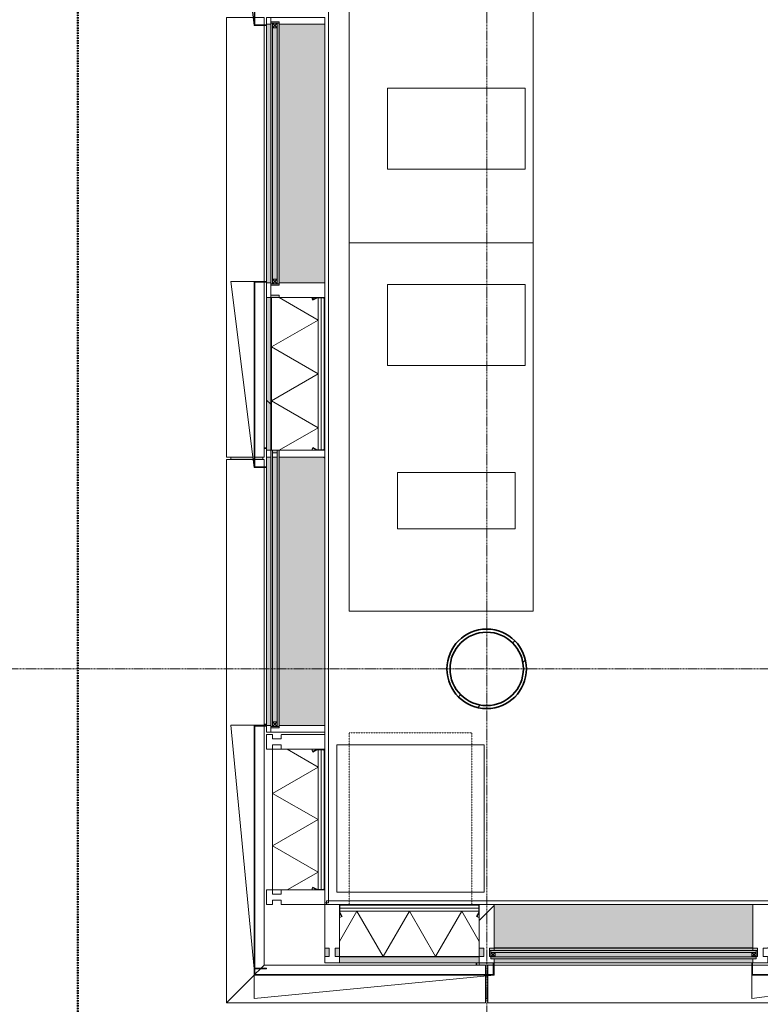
# Model space of a CAD drawing. Header units: millimetres. Extents: x -281 to 121694, y -16481 to 65128.
# Tile 2 of 256: x 8097 to 11115, y 8634 to 12644. Entities that reach past the tile are written whole.
import ezdxf

# ---------------------------------------------------------------- set-up
doc = ezdxf.new("R2010")
doc.units = ezdxf.units.MM
doc.linetypes.add('Grid Line', pattern=[12, 6, -2, 2, -2])
doc.linetypes.add('NLRS_Dash-0_6mm_Space-0_6mm_cpz', pattern=[1.2, 0.6, -0.6])
for name, color, linetype, lineweight in [('A--L$01A__Algemeen', 7, 'Continuous', 5), ('A--L$07A__Stramien', 1, 'Continuous', 5), ('A--L21__Buitenwanden', 3, 'Continuous', 5), ('A--L28__Hoofddraagconstructies', 3, 'Continuous', 5), ('A--L3__Afbouw', 2, 'Continuous', 5), ('A--L82__LosseGebruikersInvent', 1, 'Continuous', 5), ('A--L8__LosseInventaris', 1, 'Continuous', 5), ('A--LD21__DetailPenFijnHidden', 1, 'Continuous', 5)]:
    doc.layers.add(name, color=color, linetype=linetype, lineweight=lineweight)
pattern_1 = [(315, (-11757.5, 9103), (42.4264, 42.4264), []), (45, (-11757.5, 9103), (-42.4264, 42.4264), [])]

# ---------------------------------------------------------------- blocks, each defined once
blk = doc.blocks.new('28_SCO_TLB_column steel circular hollow section - Ø323_9x12_5-2561272-L_80_ 15')
at = {"layer": 'A--L28__Hoofddraagconstructies', "lineweight": 13}
h = blk.add_hatch(dxfattribs=at)
h.set_pattern_fill('FP_92', color=256, style=0, pattern_type=2)
h.set_pattern_definition([(45, (-10000, -10000), (-251.447, 251.447), []), (45, (-10000, -9619), (-251.447, 251.447), [])])
h.paths.add_polyline_path([(0, -161.9), (41.9, -156.4), (81, -140.3), (114.5, -114.5), (140.3, -81), (156.4, -41.9), (162, 0), (156.4, 41.9), (140.3, 81), (114.5, 114.5), (81, 140.3), (41.9, 156.4), (0, 162), (-41.9, 156.4), (-81, 140.3), (-114.5, 114.5), (-140.3, 81), (-156.4, 41.9), (-161.9, 0), (-156.4, -41.9), (-138.3, -83.5), (-114.5, -114.5), (-81, -140.3), (-41.9, -156.4)])
h.paths.add_polyline_path([(21.3, -147.9), (-21.3, -147.9), (-62.1, -135.9), (-97.9, -112.9), (-125.7, -80.8), (-143.4, -42.1), (-149.4, 0), (-143.4, 42.1), (-125.7, 80.8), (-97.9, 112.9), (-62.1, 135.9), (-21.3, 147.9), (21.3, 147.9), (62.1, 135.9), (98.8, 111.9), (125.7, 80.8), (143.4, 42.1), (149.5, 0), (143.4, -42.1), (123.4, -83.5), (97.9, -112.9), (62.1, -135.9)])
at = {"layer": 'A--L28__Hoofddraagconstructies', "color": 250, "lineweight": 35}
for radius, start, end in [(162, 360, 180), (149.4, 0, 180), (162, 180, 360), (149.4, 180, 0)]:
    blk.add_arc((0, 0), radius, start, end, dxfattribs=at)
blk = doc.blocks.new('TBR-B-BWK-C-NIE-ARC-R25_rvt-1-L_80_ 15')
at = {"layer": 'A--L28__Hoofddraagconstructies', "color": 90, "lineweight": 13}
blk.add_blockref('28_SCO_TLB_column steel circular hollow section - Ø323_9x12_5-2561272-L_80_ 15', (10000, 10000), dxfattribs=at)
blk = doc.blocks.new('NLRS_21_CWP_glass panel _T_D__gen_cpz - NLRS_21_10_CWP_vliesgevel isolatie 30min_gen_cpz-73486981-L_80_ 15')
at = {"layer": 'A--L$01A__Algemeen'}
h = blk.add_hatch(dxfattribs=at)
h.set_pattern_fill('FP_218', color=256, style=0, pattern_type=2)
h.set_pattern_definition([(45, (-9685, -9040), (-449.013, 449.013), []), (45, (-9526.25, -9040), (0, 898.026), []), (45, (-9843.75, -9040), (0, 898.026), [])])
h.paths.add_polyline_path([(-275.6, -48.8), (-273.8, -47.8), (-282.6, -32.7), (-284.3, -33.7), (-282.6, -36.7)])
h.paths.add_polyline_path([(275.6, -48.8), (284.3, -33.7), (282.6, -32.7), (273.8, -47.8)])
h.paths.add_polyline_path([(283, -31.2), (285, -31.2), (285, -5), (283, -5)])
h.paths.add_polyline_path([(-285, -31.2), (-283, -31.2), (-283, -5), (-285, -5)])
h.paths.add_polyline_path([(40.4, -2), (280, -2), (280, 0), (-280, 0), (-280, -2)])
for p, q in [((285, 0), (-285, 0)), ((280, 0), (-280, 0)), ((285, -212), (285, 0)), ((-285, 0), (-285, -212)), ((-285, -5), (-285, -31.2)), ((-285, -27), (285, -27)), ((-285, -212), (-285, -27)), ((-213.6, -27), (-285, -150.6)), ((285, -27), (-285, -27)), ((-285, -27), (-285, -212)), ((-285, -32.5), (-285, -51.3)), ((-275.6, -48.8), (-285, -32.5)), ((-284.3, -33.7), (-275.6, -48.8)), ((-283, -31.2), (-283, -5)), ((-283, -5), (-283, -14.5)), ((283, -14.5), (-283, -14.5)), ((-283, -14.5), (-283, -27)), ((-283, -14.5), (283, -14.5)), ((-283, -27), (283, -27)), ((-273.8, -47.8), (-282.6, -32.7)), ((-280, -2), (280, -2)), ((280, -2), (-280, -2)), ((-213.6, -27), (-106.8, -212)), ((0, -27), (-106.8, -212)), ((0, -27), (106.8, -212)), ((213.6, -27), (106.8, -212)), ((213.6, -27), (285, -150.6)), ((282.6, -32.7), (273.8, -47.8)), ((285, -32.5), (275.6, -48.8)), ((275.6, -48.8), (284.3, -33.7)), ((283, -5), (283, -31.2)), ((283, -14.5), (283, -5)), ((283, -27), (283, -14.5)), ((285, -31.2), (285, -5)), ((285, -27), (285, -212)), ((285, -212), (285, -27)), ((285, -51.3), (285, -32.5)), ((-275.6, -48.8), (-273.8, -47.8)), ((273.8, -47.8), (275.6, -48.8)), ((285, -212), (-285, -212)), ((-285, -212), (285, -212)), ((-285, -212), (285, -212))]:
    blk.add_line(p, q, dxfattribs=at)
for centre, radius, start, end in [((280, -5), 5, 0, 90), ((-280, -5), 5, 90, 180), ((-280, -31.2), 5, 180, 210), ((-280, -5), 3, 90, 180), ((-280, -5), 3, 90, 180), ((-280, -31.2), 3, 180, 210), ((280, -5), 3, 0, 90), ((280, -5), 3, 0, 90), ((280, -31.2), 3, 330, 360), ((280, -31.2), 5, 330, 360), ((-285, -32.5), 18.8, 270, 300), ((285, -32.5), 18.8, 240, 270)]:
    blk.add_arc(centre, radius, start, end, dxfattribs=at)
blk = doc.blocks.new('Rectangular Mullion - 1332_210 x 60_30min zwart-47491178-L_80_ 15')
at = {"layer": 'A--L3__Afbouw'}
for points in [[(9970, 8803), (9970, 8827.2), (9400, 8827.2), (9400, 8803), (9725.4, 8803)], [(9970, 8827.2), (9970, 8828), (9725.4, 8827.2)]]:
    blk.add_hatch(color=256, dxfattribs=at).paths.add_polyline_path(points)
for p, q in [((9400, 8827.2), (9400, 8828)), ((9400, 8827.2), (9970, 8827.2)), ((9970, 8828), (9970, 8827.2)), ((9400, 8803), (9970, 8803))]:
    blk.add_line(p, q, dxfattribs=at)
blk = doc.blocks.new('Rectangular Mullion - 1332_210 x 60_30min zwart-V219-L_80_ 15')
at = {"layer": 'A--L3__Afbouw'}
for p, q in [((-30, 221), (-30, 237)), ((-30, 237), (30, 237)), ((-29.2, 212.8), (-30, 212.8)), ((-29.2, 212), (-29.2, 212.8)), ((-12, 212), (-29.2, 212)), ((-12, 177), (-12, 212)), ((29.2, 212), (12, 212)), ((12, 212), (12, 177)), ((30, 212.8), (29.2, 212.8)), ((29.2, 212.8), (29.2, 212)), ((30, 237), (30, 212.8)), ((-30, 0), (-30, 176.2)), ((-30, 176.2), (-29.2, 176.2)), ((-29.2, 176.2), (-29.2, 177)), ((-29.2, 177), (-12, 177)), ((12, 177), (29.2, 177)), ((29.2, 177), (29.2, 176.2)), ((29.2, 176.2), (30, 176.2)), ((30, 0), (-30, 0))]:
    blk.add_line(p, q, dxfattribs=at)
blk = doc.blocks.new('Rectangular Mullion - 1332_210 x 60_30min zwart-V221-L_80_ 15')
at = {"layer": 'A--L3__Afbouw'}
for points in [[(10845.5, 8863.8), (11085, 8863.8), (11085, 9040), (10030, 9040), (10030, 8863.8), (10472.1, 8863.8)], [(10472.1, 8853), (11085, 8853), (11085, 8863), (10030, 8863), (10030, 8853), (10098.8, 8853)], [(11083.1, 8803), (11085, 8803), (11085, 8819), (10030, 8819), (10030, 8803), (11080.1, 8803)]]:
    blk.add_hatch(color=256, dxfattribs=at).paths.add_polyline_path(points)
for p, q in [((11085, 9040), (10030, 9040)), ((10030, 8863), (10030, 8863.8)), ((10030, 8863.8), (11085, 8863.8)), ((10030, 8853), (10030, 8863)), ((10030, 8863), (11085, 8863)), ((11085, 8863.8), (11085, 8863)), ((11085, 8863), (11085, 8853)), ((10030, 8803), (11080.1, 8803)), ((11083.1, 8803), (11085, 8803))]:
    blk.add_line(p, q, dxfattribs=at)
blk = doc.blocks.new('Rectangular Mullion - 1332_435 x 60_30min-V222-L_80_ 15')
at = {"layer": 'A--LD21__DetailPenFijnHidden'}
h = blk.add_hatch(color=256, dxfattribs=at)
h.paths.add_polyline_path([(-5.1, 382), (4.9, 381), (4.9, 289.4), (-5.1, 290.4), (-5.1, 381)])
h.paths.add_polyline_path([(-5.1, 284), (4.9, 284), (4.9, 247), (27, 247), (27, 237), (-30, 237), (-29.2, 247), (-5.1, 247)])
for p, q in [((-5.1, 382), (4.9, 382)), ((-30, 237), (-30, 247))]:
    blk.add_line(p, q, dxfattribs=at)
blk = doc.blocks.new('Rectangular Mullion - 1332_210 x 60_30min zwart-56819415-L_80_ 15')
at = {"layer": 'A--LD21__DetailPenFijnHidden'}
h = blk.add_hatch(color=256, dxfattribs=at)
h.paths.add_polyline_path([(10012, 8853), (10030, 8853), (10029.2, 8863), (10012, 8863), (10012, 8855.8)])
h.paths.add_polyline_path([(11085, 8853), (11103, 8853), (11103, 8863), (11085, 8863), (11085, 8855.8)])
blk = doc.blocks.new('Rectangular Mullion - 1332_210 x 60_30min zwart-56819418-L_80_ 15')
at = {"layer": 'A--LD21__DetailPenFijnHidden'}
h = blk.add_hatch(color=256, dxfattribs=at)
h.paths.add_polyline_path([(9988, 8828), (9988, 8863), (9970, 8863), (9970.8, 8828)])
h.paths.add_polyline_path([(9382, 8828), (9400, 8828), (9399.2, 8863), (9382, 8863), (9382, 8855.8)])
h.paths.add_polyline_path([(9352.1, 8828), (9358, 8828), (9358, 8863), (9340, 8863), (9340.8, 8828)])
for p, q in [((9340, 8863), (9340, 8863.8)), ((9340, 8828), (9340, 8863)), ((9340, 8827.2), (9340, 8828))]:
    blk.add_line(p, q, dxfattribs=at)
blk = doc.blocks.new('Rectangular Mullion - 1332_210 x 60_30min zwart-V242-L_80_ 15')
at = {"layer": 'A--L3__Afbouw'}
h = blk.add_hatch(dxfattribs=at)
h.set_pattern_fill('FP_245', color=256, style=0, pattern_type=2)
h.set_pattern_definition([(315, (-10000, 9040), (449.013, 449.013), []), (315, (-9841.25, 9040), (898.026, 0), []), (315, (-10158.75, 9040), (898.026, 0), [])])
h.paths.add_polyline_path([(17, 237), (30, 237), (29.5, 221), (17, 221), (17, 213), (12, 212), (12, 177), (30, 176.2), (30, 0), (-30, 0), (-29.2, 177), (-12, 177), (-12, 212), (-30, 212.8), (-30, 237)])
for p, q in [((-30, 212.8), (-30, 237)), ((-30, 237), (30, 237)), ((-29.2, 212.8), (-30, 212.8)), ((-29.2, 212), (-29.2, 212.8)), ((-12, 212), (-29.2, 212)), ((-12, 177), (-12, 212)), ((29.2, 212), (12, 212)), ((12, 212), (12, 177)), ((30, 212.8), (29.2, 212.8)), ((29.2, 212.8), (29.2, 212)), ((30, 237), (30, 221)), ((-30, 176.2), (-29.2, 176.2)), ((-29.2, 176.2), (-29.2, 177)), ((-29.2, 177), (-12, 177)), ((12, 177), (29.2, 177)), ((29.2, 177), (29.2, 176.2)), ((29.2, 176.2), (30, 176.2)), ((30, 176.2), (30, 0)), ((30, 0), (-30, 0))]:
    blk.add_line(p, q, dxfattribs=at)
blk = doc.blocks.new('Rectangular Mullion - 1332_210 x 60_30min zwart-47491210-L_80_ 15')
at = {"layer": 'A--L3__Afbouw'}
for p, q in [((0, 237), (-60, 237)), ((-60, 237), (-60, 212.8)), ((-60, 212.8), (-59.2, 212.8)), ((-59.2, 212.8), (-59.2, 212)), ((-59.2, 212), (-42, 212)), ((-42, 212), (-42, 177)), ((-18, 177), (-18, 212)), ((-18, 212), (-0.8, 212)), ((-0.8, 212), (-0.8, 212.8)), ((-0.8, 212.8), (0, 212.8)), ((0, 212.8), (0, 237)), ((-59.2, 176.2), (-60, 176.2)), ((-42, 177), (-59.2, 177)), ((-59.2, 177), (-59.2, 176.2)), ((-0.8, 177), (-18, 177)), ((-0.8, 176.2), (-0.8, 177)), ((0, 176.2), (-0.8, 176.2)), ((0, 0), (0, 176.2)), ((-60, 0), (0, 0))]:
    blk.add_line(p, q, dxfattribs=at)
blk = doc.blocks.new('NLRS_41_GM_LB_zetwerk gevel_gen_cpz - NLRS_41_12_05_GM_zetwerk gevel_gen_cpz-61903745-L_80_ 15')
at = {"layer": 'A--L$01A__Algemeen'}
for p, q in [((336.25, 145), (-421.25, 50)), ((336.25, 50), (336.25, 145)), ((-421.25, 50), (336.25, 50)), ((336.25, 50), (-421.25, 50)), ((-421.25, 50), (-421.25, 0)), ((-418.25, 0), (-418.25, 47)), ((-418.25, 47), (333.25, 47)), ((333.25, 47), (333.25, 0)), ((336.25, 0), (336.25, 50)), ((-421.25, 0), (-418.25, 0)), ((333.25, 0), (336.25, 0))]:
    blk.add_line(p, q, dxfattribs=at)
blk = doc.blocks.new('NLRS_41_GM_LB_vin gevel_gen_cpz - 41_12_XX_vin gevel-61427664-L_80_ 15')
at = {"layer": 'A--LD21__DetailPenFijnHidden'}
h = blk.add_hatch(color=256, dxfattribs=at)
h.paths.add_polyline_path([(-5, 142.6), (-5, 54.1), (5, 55.3), (5, 145), (-5, 144.1)])
h.paths.add_polyline_path([(-5, 15), (5, 15), (5, 47), (-5, 47)])
for p, q in [((5, 145), (-5, 145)), ((-5, 15), (5, 15))]:
    blk.add_line(p, q, dxfattribs=at)
blk = doc.blocks.new('NLRS_41_GM_LB_zetwerk gevel_gen_cpz - NLRS_41_12_05_GM_zetwerk gevel_gen_cpz-61903992-L_80_ 15')
at = {"layer": 'A--LD21__DetailPenFijnHidden'}
blk.add_hatch(color=256, dxfattribs=at).paths.add_polyline_path([(-305, 10.1), (-305, 0), (-302, 0), (-302, 10.1), (-304.4, 10.1)])
for p, q in [((-305, 10.1), (-305, 0)), ((-302, 0), (-302, 10.1))]:
    blk.add_line(p, q, dxfattribs=at)
blk = doc.blocks.new('NLRS_21_GM_LB_element gevel_gen_cpz - NLRS_21_13_08_elementgevel element_gen_cpz-V274-L_80_ 15')
at = {"layer": 'A--L$01A__Algemeen'}
h = blk.add_hatch(color=256, dxfattribs=at)
h.paths.add_polyline_path([(-867.5, -17), (-245, -17), (-245, 0), (-867.5, 0)])
h.paths.add_polyline_path([(-185, 0), (-185, -17), (867.5, -17), (867.5, 0), (-183, 0)])
for points in [[(-680, -20), (-245, -20), (-245, -52), (-235, -52), (-235, -17), (-680, -17)], [(-185, -237), (867.5, -237), (867.5, -52), (-185, -52)]]:
    blk.add_hatch(color=256, dxfattribs=at).paths.add_polyline_path(points)
h = blk.add_hatch(dxfattribs=at)
h.set_pattern_fill('FP_290', color=256, style=0, pattern_type=2)
h.set_pattern_definition(pattern_1)
h.paths.add_polyline_path([(-867.5, -185.7), (-866.8, -203.3), (-858.1, -188.2), (-865.1, -186)])
h = blk.add_hatch(dxfattribs=at)
h.set_pattern_fill('FP_291', color=256, style=0, pattern_type=2)
h.set_pattern_definition([(315, (-11757.5, 9103), (449.013, 449.013), []), (315, (-11757.5, 8944.25), (898.026, 0), []), (315, (-11757.5, 9261.75), (898.026, 0), [])])
h.paths.add_polyline_path([(-867.5, -232), (-865.5, -232), (-865.5, -205.8), (-867.5, -205.8)])
h.paths.add_polyline_path([(-866.8, -203.3), (-865.1, -204.3), (-856.3, -189.2), (-858.1, -188.2)])
h.paths.add_polyline_path([(-862.5, -237), (-250, -237), (-250, -235), (-862.5, -235)])
h.paths.add_polyline_path([(-256.2, -189.2), (-247.4, -204.3), (-245.7, -203.3), (-254.4, -188.2)])
h.paths.add_polyline_path([(-247, -232), (-245, -232), (-245, -205.8), (-247, -205.8)])
h = blk.add_hatch(dxfattribs=at)
h.set_pattern_fill('FP_290', color=256, style=0, pattern_type=2)
h.set_pattern_definition(pattern_1)
h.paths.add_polyline_path([(-254.4, -188.2), (-245, -204.3), (-245, -185.7), (-249.9, -186.3)])
for p, q in [((-867.5, 0), (-895, 0)), ((-895, 0), (-895, -17)), ((-867.5, -17), (-867.5, 0)), ((-867.5, 0), (-245, 0)), ((-185, 0), (-245, 0)), ((-245, 0), (-245, -17)), ((-185, -17), (-185, 0)), ((-185, 0), (-183, 0)), ((-180, 0), (862.5, 0)), ((865.5, 0), (867.5, 0)), ((895, 0), (867.5, 0)), ((867.5, 0), (867.5, -17)), ((895, -17), (895, 0)), ((-895, -25), (-895, -44)), ((-877.5, -44), (-877.5, -25)), ((-245, -20), (-867.5, -20)), ((-867.5, -20), (-867.5, -185.7)), ((-245, -20), (-867.5, -20)), ((-867.5, -20), (-867.5, -185.7)), ((-775.6, -210), (-665.9, -20)), ((-245, -17), (-680, -17)), ((-556.2, -210), (-665.9, -20)), ((-556.2, -210), (-446.6, -20)), ((-336.9, -210), (-446.6, -20)), ((-245, -17), (-190, -17)), ((-245, -185.7), (-245, -20)), ((-245, -185.7), (-245, -20)), ((-195, -17), (-235, -17)), ((-235, -17), (-235, -52)), ((-195, -52), (-195, -17)), ((872.5, -17), (895, -17)), ((895, -17), (877.5, -17)), ((877.5, -17), (877.5, -52)), ((895, -237), (895, -17)), ((-895, -52), (-895, -237)), ((-775.6, -210), (-867.5, -50.9)), ((-336.9, -210), (-245, -50.9)), ((-235, -52), (-245, -52)), ((-190, -52), (-195, -52)), ((-185, -237), (-185, -52)), ((867.5, -52), (867.5, -237)), ((877.5, -52), (872.5, -52)), ((-867.5, -185.7), (-867.5, -204.5)), ((-858.1, -188.2), (-866.8, -203.3)), ((-865.1, -204.3), (-856.3, -189.2)), ((-856.3, -189.2), (-858.1, -188.2)), ((-254.4, -188.2), (-256.2, -189.2)), ((-256.2, -189.2), (-247.4, -204.3)), ((-245.7, -203.3), (-254.4, -188.2)), ((-245, -204.5), (-245, -185.7)), ((-895, -237), (-867.5, -237)), ((-867.5, -204.5), (-867.5, -205.8)), ((-867.5, -204.5), (-867.5, -205.8)), ((-867.5, -205.8), (-867.5, -232)), ((-867.5, -232), (-867.5, -237)), ((-867.5, -237), (-862.5, -237)), ((-865.5, -232), (-865.5, -205.8)), ((-865.5, -210), (-247, -210)), ((-865.5, -210), (-247, -210)), ((-865.5, -222.5), (-247, -222.5)), ((-250, -235), (-862.5, -235)), ((-862.5, -237), (-250, -237)), ((-250, -237), (-245, -237)), ((-247, -205.8), (-247, -232)), ((-245, -205.8), (-245, -204.5)), ((-245, -205.8), (-245, -204.5)), ((-245, -232), (-245, -205.8)), ((-245, -237), (-245, -232)), ((-245, -237), (-185, -237)), ((867.5, -237), (-185, -237)), ((867.5, -237), (895, -237))]:
    blk.add_line(p, q, dxfattribs=at)
for centre, radius, start, end in [((-867.5, -204.5), 18.8, 60, 90), ((-245, -204.5), 18.8, 90, 120), ((-862.5, -205.8), 5, 150, 180), ((-862.5, -232), 5, 180, 270), ((-862.5, -205.8), 3, 150, 180), ((-862.5, -232), 3, 180, 270), ((-862.5, -232), 3, 180, 270), ((-250, -232), 3, 270, 360), ((-250, -232), 3, 270, 0), ((-250, -232), 5, 270, 0), ((-250, -205.8), 3, 0, 30), ((-250, -205.8), 5, 360, 30)]:
    blk.add_arc(centre, radius, start, end, dxfattribs=at)
blk = doc.blocks.new('CSWK_double-triple glass panel - CSWK_double-triple glass panel-55889924-L_80_ 15')
at = {"layer": 'A--L$01A__Algemeen'}
for points in [[(-531.25, 100), (-531.25, 92), (531.25, 92), (531.25, 100), (-369.64, 100)], [(-531.25, 73), (-531.25, 65), (531.25, 65), (531.25, 73), (-369.64, 73)]]:
    blk.add_hatch(color=256, dxfattribs=at).paths.add_polyline_path(points)
at = {"layer": 'A--L82__LosseGebruikersInvent'}
blk.add_hatch(color=256, dxfattribs=at).paths.add_polyline_path([(-536.25, 100), (-536.25, 65), (-531.25, 65), (-531.25, 73), (531.25, 73), (531.25, 65), (536.25, 65), (536.25, 100), (531.25, 100), (531.25, 92), (-531.25, 92), (-531.25, 100)])
at = {"layer": 'A--L$01A__Algemeen'}
for p, q in [((531.25, 100), (-531.25, 100)), ((-531.25, 100), (-531.25, 92)), ((-531.25, 92), (531.25, 92)), ((-531.25, 92), (-512.25, 92)), ((-531.25, 73), (-531.25, 92)), ((-531.25, 92), (-512.25, 73)), ((-512.25, 92), (-531.25, 73)), ((-512.25, 92), (-512.25, 73)), ((512.25, 92), (531.25, 92)), ((512.25, 73), (512.25, 92)), ((512.25, 92), (531.25, 73)), ((531.25, 92), (512.25, 73)), ((531.25, 92), (531.25, 100)), ((531.25, 92), (531.25, 73)), ((531.25, 73), (-531.25, 73)), ((-531.25, 73), (-531.25, 65)), ((-512.25, 73), (-531.25, 73)), ((-531.25, 65), (531.25, 65)), ((531.25, 73), (512.25, 73)), ((531.25, 65), (531.25, 73))]:
    blk.add_line(p, q, dxfattribs=at)
blk = doc.blocks.new('Rectangular Mullion - gevelband kader-V321-L_80_ 15')
at = {"layer": 'A--L3__Afbouw'}
for p, q in [((10004.9, 8756), (10004.9, 8793)), ((10004.9, 8793), (10027, 8793)), ((10030, 8793), (11080.1, 8793)), ((11083.1, 8793), (11794.9, 8793)), ((11794.9, 8793), (11794.9, 8756)), ((10004.9, 8640), (10004.9, 8750.6)), ((11794.9, 8747.7), (11794.9, 8640)), ((11794.9, 8640), (10004.9, 8640))]:
    blk.add_line(p, q, dxfattribs=at)
blk = doc.blocks.new('Rectangular Mullion - gevelband kader-64324186-L_80_ 15')
at = {"layer": 'A--L3__Afbouw'}
for p, q in [((8939.9, 10852.5), (9048.9, 10852.5)), ((8939.9, 8640), (8939.9, 10852.5)), ((9055.9, 10852.5), (9092.9, 10852.5)), ((9092.9, 10852.5), (9092.9, 10823)), ((9092.9, 10820), (9092.9, 9770.3)), ((9092.9, 9767.3), (9092.9, 8793)), ((9081.2, 8781.3), (9092.9, 8793)), ((8939.9, 8640), (9053, 8753.1)), ((9056, 8756.1), (9078.2, 8778.3))]:
    blk.add_line(p, q, dxfattribs=at)
blk = doc.blocks.new('Rectangular Mullion - gevelband kader-V322-L_80_ 15')
at = {"layer": 'A--L3__Afbouw'}
for p, q in [((8939.9, 12652.5), (9048.9, 12652.5)), ((8939.9, 10862.5), (8939.9, 12652.5)), ((9055.9, 12652.5), (9092.9, 12652.5)), ((9092.9, 12652.5), (9092.9, 12623)), ((9092.9, 12620), (9092.9, 11577.5)), ((9092.9, 11574.5), (9092.9, 10862.5)), ((9047.7, 10862.5), (8939.9, 10862.5)), ((9092.9, 10862.5), (9055.8, 10862.5))]:
    blk.add_line(p, q, dxfattribs=at)
blk = doc.blocks.new('Rectangular Mullion - gevelband kader-64324187-L_80_ 15')
at = {"layer": 'A--L3__Afbouw'}
for p, q in [((9092.9, 8793), (9081.2, 8781.3)), ((9092.9, 8793), (9994.9, 8793)), ((9994.9, 8793), (9994.9, 8756)), ((9053, 8753.1), (8939.9, 8640)), ((9078.2, 8778.3), (9056, 8756.1)), ((9994.9, 8749.6), (9994.9, 8640)), ((9994.9, 8640), (8939.9, 8640))]:
    blk.add_line(p, q, dxfattribs=at)
blk = doc.blocks.new('NLRS_82_FU_UN_lab en spoel tafels_gen_kad - labtafel dxbxh 750x1500x950-V329-L_80_ 15')
at = {"layer": 'A--L$01A__Algemeen'}
for p, q in [((750, 262.7), (-750, 262.7)), ((-750, 262.7), (-750, -487.3)), ((750, -487.3), (750, 262.7)), ((-750, -487.3), (750, -487.3))]:
    blk.add_line(p, q, dxfattribs=at)
blk = doc.blocks.new('NLRS_82_SE_LB_laboratorium apparaat space reservation_gen_cpz - lab apparaat_tafelniveau-57700384-L_80_ 15')
at = {"layer": 'A--L8__LosseInventaris'}
for p, q in [((115, 240), (-115, 240)), ((-115, 240), (-115, -240)), ((115, -240), (115, 240)), ((-115, -240), (115, -240))]:
    blk.add_line(p, q, dxfattribs=at)
at = {"layer": 'A--L8__LosseInventaris', "linetype": 'NLRS_Dash-0_6mm_Space-0_6mm_cpz'}
for p, q in [((-115, 240), (115, 240)), ((-115, 240), (-115, -240)), ((115, 240), (115, -240)), ((-115, -240), (115, -240))]:
    blk.add_line(p, q, dxfattribs=at)
blk = doc.blocks.new('NLRS_82_SE_LB_laboratorium apparaat space reservation_gen_cpz - lab apparaat_tafelniveau-57700385-L_80_ 15')
at = {"layer": 'A--L8__LosseInventaris'}
for p, q in [((165, 280), (-165, 280)), ((-165, 280), (-165, -280)), ((165, -280), (165, 280)), ((-165, -280), (165, -280))]:
    blk.add_line(p, q, dxfattribs=at)
at = {"layer": 'A--L8__LosseInventaris', "linetype": 'NLRS_Dash-0_6mm_Space-0_6mm_cpz'}
for p, q in [((-165, 280), (165, 280)), ((-165, 280), (-165, -280)), ((165, 280), (165, -280)), ((-165, -280), (165, -280))]:
    blk.add_line(p, q, dxfattribs=at)
blk = doc.blocks.new('NLRS_82_SE_LB_laboratorium apparaat space reservation_gen_cpz - lab apparaat_tafelniveau-57700386-L_80_ 15')
at = {"layer": 'A--L8__LosseInventaris'}
for p, q in [((165, 280), (-165, 280)), ((-165, 280), (-165, -280)), ((165, -280), (165, 280)), ((-165, -280), (165, -280))]:
    blk.add_line(p, q, dxfattribs=at)
at = {"layer": 'A--L8__LosseInventaris', "linetype": 'NLRS_Dash-0_6mm_Space-0_6mm_cpz'}
for p, q in [((-165, 280), (165, 280)), ((-165, 280), (-165, -280)), ((165, 280), (165, -280)), ((-165, -280), (165, -280))]:
    blk.add_line(p, q, dxfattribs=at)
blk = doc.blocks.new('NLRS_82_SE_LB_laboratorium apparaat space reservation_gen_cpz - lab apparaat_vloerniveau-57700402-L_80_ 15')
at = {"layer": 'A--L8__LosseInventaris', "linetype": 'NLRS_Dash-0_6mm_Space-0_6mm_cpz'}
for p, q in [((-250, 350), (250, 350)), ((-250, 350), (-250, -350)), ((250, 350), (250, -350))]:
    blk.add_line(p, q, dxfattribs=at)
at = {"layer": 'A--L8__LosseInventaris'}
for p, q in [((300, 300), (-300, 300)), ((-300, 300), (-300, -300)), ((300, -300), (300, 300)), ((-300, -300), (300, -300))]:
    blk.add_line(p, q, dxfattribs=at)
blk = doc.blocks.new('CSWK_double-triple glass panel - CSWK_double-triple glass panel-73654250-L_80_ 15')
at = {"layer": 'A--L$01A__Algemeen'}
for points in [[(540.5, -195), (540.5, -187), (-540.5, -187), (-540.5, -195), (354.6, -195)], [(540.5, -221), (540.5, -213), (-540.5, -213), (-540.5, -221), (354.6, -221)]]:
    blk.add_hatch(color=256, dxfattribs=at).paths.add_polyline_path(points)
at = {"layer": 'A--L82__LosseGebruikersInvent'}
blk.add_hatch(color=256, dxfattribs=at).paths.add_polyline_path([(354.6, -213), (545.5, -212), (545.5, -187), (540.5, -187), (540.5, -195), (-540.5, -195), (-540.5, -187), (-545.5, -187), (-545.5, -212), (-18.7, -213)])
at = {"layer": 'A--L$01A__Algemeen'}
for p, q in [((-540.5, -187), (540.5, -187)), ((-540.5, -195), (-540.5, -187)), ((540.5, -195), (-540.5, -195)), ((-540.5, -195), (-540.5, -213)), ((-522.5, -195), (-540.5, -195)), ((-540.5, -213), (-522.5, -195)), ((-522.5, -213), (-540.5, -195)), ((-522.5, -213), (-522.5, -195)), ((522.5, -195), (522.5, -213)), ((540.5, -195), (522.5, -195)), ((522.5, -213), (540.5, -195)), ((540.5, -213), (522.5, -195)), ((540.5, -187), (540.5, -195)), ((540.5, -213), (540.5, -195)), ((-540.5, -213), (540.5, -213)), ((-540.5, -221), (-540.5, -213)), ((-540.5, -213), (-522.5, -213)), ((540.5, -221), (-540.5, -221)), ((522.5, -213), (540.5, -213)), ((540.5, -213), (540.5, -221))]:
    blk.add_line(p, q, dxfattribs=at)
at = {"layer": 'A--L82__LosseGebruikersInvent'}
for p, q in [((-545.5, -187), (-540.5, -187)), ((540.5, -187), (545.5, -187))]:
    blk.add_line(p, q, dxfattribs=at)
blk = doc.blocks.new('Rectangular Mullion - 1332_210 x 60_30min-62245579-L_80_ 15')
at = {"layer": 'A--L3__Afbouw'}
for p, q in [((0, 0), (-60, 0)), ((0, -176.2), (0, 0)), ((-60, -176.2), (-59.2, -176.2)), ((-59.2, -176.2), (-59.2, -177)), ((-59.2, -177), (-42, -177)), ((-42, -177), (-42, -212)), ((-18, -212), (-18, -177)), ((-18, -177), (-0.8, -177)), ((-0.8, -177), (-0.8, -176.2)), ((-0.8, -176.2), (0, -176.2)), ((-59.2, -212.8), (-60, -212.8)), ((-60, -212.8), (-60, -237)), ((-60, -237), (0, -237)), ((-42, -212), (-59.2, -212)), ((-59.2, -212), (-59.2, -212.8)), ((-0.8, -212), (-18, -212)), ((-0.8, -212.8), (-0.8, -212)), ((0, -212.8), (-0.8, -212.8)), ((0, -237), (0, -212.8))]:
    blk.add_line(p, q, dxfattribs=at)
blk = doc.blocks.new('NLRS_21_CWP_glass panel _T_D__gen_cpz - NLRS_21_10_CWP_vliesgevel isolatie 30min_gen_cpz-73510235-L_80_ 15')
at = {"layer": 'A--L$01A__Algemeen'}
h = blk.add_hatch(dxfattribs=at)
h.set_pattern_fill('FP_454', color=256, style=0, pattern_type=2)
h.set_pattern_definition([(135, (9386.25, -9340), (-449.013, -449.013), []), (135, (9386.25, -9181.25), (-898.026, 6e-14), []), (135, (9386.25, -9498.75), (-898.026, 6e-14), [])])
h.paths.add_polyline_path([(286.2, -5), (284.2, -5), (284.2, -31.2), (286.2, -31.2)])
h.paths.add_polyline_path([(285.6, -33.7), (283.8, -32.7), (275.1, -47.8), (276.8, -48.8), (283.8, -36.7)])
h.paths.add_polyline_path([(281.2, -2), (281.2, 0), (-281.2, 0), (-281.2, -2), (106.1, -2)])
h.paths.add_polyline_path([(-275.1, -47.8), (-283.8, -32.7), (-285.6, -33.7), (-276.8, -48.8)])
h.paths.add_polyline_path([(-284.2, -31.2), (-284.2, -5), (-286.2, -5), (-286.2, -31.2)])
for p, q in [((286.2, 0), (-286.2, 0)), ((281.2, 0), (-281.2, 0)), ((286.2, -212), (286.2, 0)), ((-286.2, 0), (-286.2, -212)), ((-286.2, -5), (-286.2, -31.2)), ((-286.2, -27), (286.2, -27)), ((-286.2, -212), (-286.2, -27)), ((-213.6, -27), (-286.2, -152.8)), ((286.2, -27), (-286.2, -27)), ((-286.2, -27), (-286.2, -212)), ((-286.2, -32.5), (-286.2, -51.3)), ((-276.8, -48.8), (-286.2, -32.5)), ((-285.6, -33.7), (-276.8, -48.8)), ((-284.2, -31.2), (-284.2, -5)), ((-284.2, -5), (-284.2, -14.5)), ((284.2, -14.5), (-284.2, -14.5)), ((-284.2, -14.5), (-284.2, -27)), ((-284.2, -14.5), (284.2, -14.5)), ((-284.2, -27), (284.2, -27)), ((-275.1, -47.8), (-283.8, -32.7)), ((-281.2, -2), (281.2, -2)), ((281.2, -2), (-281.2, -2)), ((-213.6, -27), (-106.8, -212)), ((0, -27), (-106.8, -212)), ((0, -27), (106.8, -212)), ((213.6, -27), (106.8, -212)), ((213.6, -27), (286.2, -152.8)), ((283.8, -32.7), (275.1, -47.8)), ((286.2, -32.5), (276.8, -48.8)), ((276.8, -48.8), (285.6, -33.7)), ((284.2, -5), (284.2, -31.2)), ((284.2, -14.5), (284.2, -5)), ((284.2, -27), (284.2, -14.5)), ((286.2, -31.2), (286.2, -5)), ((286.2, -27), (286.2, -212)), ((286.2, -212), (286.2, -27)), ((286.2, -51.3), (286.2, -32.5)), ((-276.8, -48.8), (-275.1, -47.8)), ((275.1, -47.8), (276.8, -48.8)), ((286.2, -212), (-286.2, -212)), ((-286.2, -212), (286.2, -212)), ((-286.2, -212), (286.2, -212))]:
    blk.add_line(p, q, dxfattribs=at)
for centre, radius, start, end in [((281.2, -5), 5, 0, 90), ((-281.2, -5), 5, 90, 180), ((-281.2, -31.2), 5, 180, 210), ((-281.2, -5), 3, 90, 180), ((-281.2, -5), 3, 90, 180), ((-281.2, -31.2), 3, 180, 210), ((281.2, -5), 3, 0, 90), ((281.2, -5), 3, 0, 90), ((281.2, -31.2), 3, 330, 360), ((281.2, -31.2), 5, 330, 360), ((-286.2, -32.5), 18.8, 270, 300), ((286.2, -32.5), 18.8, 240, 270)]:
    blk.add_arc(centre, radius, start, end, dxfattribs=at)
blk = doc.blocks.new('Rectangular Mullion - 1332_210 x 60_30min-62245673-L_80_ 15')
at = {"layer": 'A--L3__Afbouw'}
for p, q in [((-60, 0), (0, 0)), ((0, 0), (0, -176.2)), ((-59.2, -176.2), (-60, -176.2)), ((-59.2, -177), (-59.2, -176.2)), ((-42, -177), (-59.2, -177)), ((-42, -212), (-42, -177)), ((-0.8, -177), (-18, -177)), ((-18, -177), (-18, -212)), ((0, -176.2), (-0.8, -176.2)), ((-0.8, -176.2), (-0.8, -177)), ((-60, -237), (-60, -212.8)), ((-60, -212.8), (-59.2, -212.8)), ((0, -237), (-60, -237)), ((-59.2, -212.8), (-59.2, -212)), ((-59.2, -212), (-42, -212)), ((-18, -212), (-0.8, -212)), ((-0.8, -212), (-0.8, -212.8)), ((-0.8, -212.8), (0, -212.8)), ((0, -212.8), (0, -237))]:
    blk.add_line(p, q, dxfattribs=at)
blk = doc.blocks.new('1332_elementgevel element glass corner - NLRS_21_13_08_GM_elementgevel element glazen hoek_gen_cpz-64324178-L_80_ 15')
at = {"layer": 'A--L$01A__Algemeen'}
h = blk.add_hatch(color=256, dxfattribs=at)
h.paths.add_polyline_path([(-527.5, -17), (565, -17), (565, 0), (-527.5, 0)])
h.paths.add_polyline_path([(592.5, 0), (592.5, -17), (780, -17), (797, 0), (679.7, 0)])
h = blk.add_hatch(dxfattribs=at)
h.set_pattern_fill('FP_455', color=256, style=0, pattern_type=2)
h.set_pattern_definition([(315, (-10297.5, 9103), (449.013, 449.013), []), (315, (-10297.5, 8944.25), (898.026, 0), []), (315, (-10297.5, 9261.75), (898.026, 0), [])])
h.paths.add_polyline_path([(745, -20), (780, -20), (780, -17), (745, -17)])
blk.add_hatch(color=256, dxfattribs=at).paths.add_polyline_path([(-527.5, -237), (560, -237), (565, -232), (565, -52), (-527.5, -52)])
for p, q in [((-555, 0), (-555, -17)), ((-527.5, 0), (-555, 0)), ((-527.5, -17), (-527.5, 0)), ((-527.2, 0), (522.5, 0)), ((525.5, 0), (565, 0)), ((592.5, 0), (797, 0)), ((780, -17), (797, 0)), ((-555, -17), (-555, -237)), ((-537.5, -17), (-555, -17)), ((-555, -17), (-532.5, -17)), ((-537.5, -52), (-537.5, -17)), ((745, -17), (745, -20)), ((780, -17), (745, -17)), ((780, -20), (780, -17)), ((-532.5, -52), (-537.5, -52)), ((-527.5, -237), (-527.5, -52)), ((-555, -237), (-527.5, -237)), ((560, -237), (-527.5, -237)), ((565, -232), (560, -237))]:
    blk.add_line(p, q, dxfattribs=at)
blk = doc.blocks.new('CSWK_double-triple glass panel - CSWK_double-triple glass panel-64324173-L_80_ 15')
at = {"layer": 'A--L$01A__Algemeen'}
for points in [[(-636.25, 100), (-636.25, 92), (488.75, 92), (488.75, 97), (636.25, 97), (636.25, 100), (-484.73, 100)], [(-636.25, 73), (-636.25, 65), (488.75, 65), (488.75, 73), (-484.73, 73)]]:
    blk.add_hatch(color=256, dxfattribs=at).paths.add_polyline_path(points)
at = {"layer": 'A--L82__LosseGebruikersInvent'}
h = blk.add_hatch(color=256, dxfattribs=at)
h.paths.add_polyline_path([(-641.25, 100), (-641.25, 65), (-636.25, 65), (-636.25, 73), (461.25, 73), (461.25, 92), (-636.25, 92), (-636.25, 100)])
h.paths.add_polyline_path([(478.75, 73), (488.75, 73), (488.75, 92), (478.75, 92)])
h.paths.add_polyline_path([(636.25, 100), (636.25, 97), (641.25, 97), (641.25, 100)])
at = {"layer": 'A--L$01A__Algemeen'}
for p, q in [((636.25, 100), (-636.25, 100)), ((-636.25, 100), (-636.25, 92)), ((-636.25, 92), (488.75, 92)), ((-636.25, 92), (-617.25, 92)), ((-636.25, 73), (-636.25, 92)), ((-636.25, 92), (-617.25, 73)), ((-617.25, 92), (-636.25, 73)), ((-617.25, 92), (-617.25, 73)), ((636.25, 97), (636.25, 100)), ((488.75, 73), (-636.25, 73)), ((-636.25, 73), (-636.25, 65)), ((-617.25, 73), (-636.25, 73)), ((-636.25, 65), (488.75, 65))]:
    blk.add_line(p, q, dxfattribs=at)
at = {"layer": 'A--L82__LosseGebruikersInvent'}
blk.add_line((641.25, 100), (636.25, 100), dxfattribs=at)
blk = doc.blocks.new('1332_elementgevel element glass corner - NLRS_21_13_08_GM_elementgevel element glazen hoek_gen_cpz-64324176-L_80_ 15')
at = {"layer": 'A--L$01A__Algemeen'}
blk.add_hatch(color=256, dxfattribs=at).paths.add_polyline_path([(560, -237), (565, -237), (565, -232)])
blk = doc.blocks.new('zetwerk - NLRS_41_12_05_GM_zetwerk gevel_gen_cpz-73487063-L_80_ 15')
at = {"layer": 'A--L$01A__Algemeen'}
for p, q in [((-629, 0), (-632, 0)), ((-632, 0), (-632, -50)), ((-629, -47), (-629, 0)), ((345, 0), (342, 0)), ((342, 0), (342, -47)), ((345, -50), (345, 0)), ((-632, -145), (345, -50)), ((345, -50), (-632, -50)), ((-632, -50), (-632, -145)), ((-632, -50), (345, -50)), ((342, -47), (-629, -47))]:
    blk.add_line(p, q, dxfattribs=at)
blk = doc.blocks.new('zetwerk - NLRS_41_12_05_GM_zetwerk gevel_gen_cpz-73493080-L_80_ 15')
at = {"layer": 'A--L$01A__Algemeen'}
for p, q in [((-374.45, 0), (-377.45, 0)), ((-377.45, 0), (-377.45, -50)), ((-374.45, -47), (-374.45, 0)), ((380.05, 0), (377.05, 0)), ((377.05, 0), (377.05, -47)), ((380.05, -50), (380.05, 0)), ((-377.45, -145), (380.05, -50)), ((380.05, -50), (-377.45, -50)), ((-377.45, -50), (-377.45, -145)), ((-377.45, -50), (380.05, -50)), ((377.05, -47), (-374.45, -47))]:
    blk.add_line(p, q, dxfattribs=at)
blk = doc.blocks.new('zetwerk - NLRS_41_12_05_GM_zetwerk gevel_gen_cpz-73493172-L_80_ 15')
at = {"layer": 'A--LD21__DetailPenFijnHidden'}
blk.add_hatch(color=256, dxfattribs=at).paths.add_polyline_path([(274.4, -10), (275, -10), (275, 0), (272, 0), (272, -10)])
for p, q in [((272, 0), (272, -10)), ((275, -10), (275, 0))]:
    blk.add_line(p, q, dxfattribs=at)
blk = doc.blocks.new('zetwerk - NLRS_41_12_05_GM_zetwerk gevel_gen_cpz-73493256-L_80_ 15')
at = {"layer": 'A--LD21__DetailPenFijnHidden'}
blk.add_hatch(color=256, dxfattribs=at).paths.add_polyline_path([(301.9, -10), (302.5, -10), (302.5, 0), (299.5, 0), (299.5, -10)])
for p, q in [((-377.5, 0), (-377.5, -10)), ((299.5, 0), (299.5, -10)), ((302.5, -10), (302.5, 0))]:
    blk.add_line(p, q, dxfattribs=at)
blk = doc.blocks.new('zetwerk - NLRS_41_12_05_GM_zetwerk gevel_gen_cpz-73510233-L_80_ 15')
at = {"layer": 'A--LD21__DetailPenFijnHidden'}
blk.add_hatch(color=256, dxfattribs=at).paths.add_polyline_path([(386, 0), (389, 0), (388.4, 10.1), (386, 10.1)])
for p, q in [((386, 10.1), (386, 0)), ((389, 0), (389, 10.1))]:
    blk.add_line(p, q, dxfattribs=at)
blk = doc.blocks.new('zetwerk - NLRS_41_12_05_GM_zetwerk gevel_gen_cpz-73510329-L_80_ 15')
at = {"layer": 'A--L$01A__Algemeen'}
for p, q in [((-381, 0), (-384, 0)), ((-384, 0), (-384, -50)), ((-381, -47), (-381, 0)), ((608, 0), (605, 0)), ((605, 0), (605, -47)), ((608, -50), (608, 0)), ((-384, -145), (608, -50)), ((608, -50), (-384, -50)), ((-384, -50), (-384, -145)), ((-384, -50), (608, -50)), ((605, -47), (-381, -47))]:
    blk.add_line(p, q, dxfattribs=at)

msp = doc.modelspace()

# ---------------------------------------------------------------- linework, layer by layer
at = {"layer": 'A--L$01A__Algemeen', "linetype": 'NLRS_Dash-0_6mm_Space-0_6mm_cpz', "lineweight": 50}
msp.add_line((8333.5, 57532.2), (8333.5, 8108.2), dxfattribs=at)
at = {"layer": 'A--L$07A__Stramien', "linetype": 'Grid Line'}
for p, q in [((10000, 64428.4), (10000, 5044.8)), ((100373, 10000), (-281.1, 10000))]:
    msp.add_line(p, q, dxfattribs=at)
at = {"layer": 'A--L21__Buitenwanden'}
for p, q in [((9355, 56552.5), (9355, 9047.5)), ((9340, 11572.5), (9340, 12625)), ((9340, 9770), (9340, 10862.5)), ((9340, 9732.5), (9340, 9742.5)), ((9340, 9047.5), (9355, 9047.5)), ((9347.5, 9055), (25485, 9055)), ((9347.5, 9040), (9347.5, 9055)), ((11085, 9040), (10030, 9040))]:
    msp.add_line(p, q, dxfattribs=at)

# ---------------------------------------------------------------- block references
at = {"lineweight": 5}
msp.add_blockref('TBR-B-BWK-C-NIE-ARC-R25_rvt-1-L_80_ 15', (0, 0), dxfattribs=at)
at = {"layer": 'A--L$01A__Algemeen'}
for name, p, rotation in [('NLRS_41_GM_LB_zetwerk gevel_gen_cpz - NLRS_41_12_05_GM_zetwerk gevel_gen_cpz-61903745-L_80_ 15', (9103, 13041.3), 89.99999999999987), ('NLRS_21_GM_LB_element gevel_gen_cpz - NLRS_21_13_08_elementgevel element_gen_cpz-V274-L_80_ 15', (9103, 11757.5), 89.99999999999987), ('CSWK_double-triple glass panel - CSWK_double-triple glass panel-55889924-L_80_ 15', (9220, 12098.8), 89.99999999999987), ('NLRS_41_GM_LB_zetwerk gevel_gen_cpz - NLRS_41_12_05_GM_zetwerk gevel_gen_cpz-61903745-L_80_ 15', (9103, 11241.3), 89.99999999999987), ('1332_elementgevel element glass corner - NLRS_21_13_08_GM_elementgevel element glazen hoek_gen_cpz-64324178-L_80_ 15', (9103, 10297.5), 89.99999999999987), ('CSWK_double-triple glass panel - CSWK_double-triple glass panel-64324173-L_80_ 15', (9220, 10401.3), 89.99999999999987), ('1332_elementgevel element glass corner - NLRS_21_13_08_GM_elementgevel element glazen hoek_gen_cpz-64324176-L_80_ 15', (9103, 10297.5), 89.99999999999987), ('zetwerk - NLRS_41_12_05_GM_zetwerk gevel_gen_cpz-73510329-L_80_ 15', (9103, 9386.3), 270.0000000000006)]:
    msp.add_blockref(name, p, dxfattribs=dict(at, rotation=rotation))
for name, p in [('CSWK_double-triple glass panel - CSWK_double-triple glass panel-73654250-L_80_ 15', (10557.5, 9040)), ('zetwerk - NLRS_41_12_05_GM_zetwerk gevel_gen_cpz-73487063-L_80_ 15', (9685, 8803)), ('zetwerk - NLRS_41_12_05_GM_zetwerk gevel_gen_cpz-73493080-L_80_ 15', (11457.5, 8803))]:
    msp.add_blockref(name, p, dxfattribs=at)
at = {"layer": 'A--L3__Afbouw'}
for name in ['Rectangular Mullion - gevelband kader-V322-L_80_ 15', 'Rectangular Mullion - gevelband kader-64324186-L_80_ 15', 'Rectangular Mullion - 1332_210 x 60_30min zwart-V221-L_80_ 15', 'Rectangular Mullion - 1332_210 x 60_30min zwart-47491178-L_80_ 15', 'Rectangular Mullion - gevelband kader-64324187-L_80_ 15', 'Rectangular Mullion - gevelband kader-V321-L_80_ 15']:
    msp.add_blockref(name, (0, 0), dxfattribs=at)
at = {"layer": 'A--L3__Afbouw', "extrusion": (0, 0, -1)}
for name, p, rotation in [('Rectangular Mullion - 1332_210 x 60_30min-62245673-L_80_ 15', (-9340, 9732.5), 89.99999999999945), ('Rectangular Mullion - 1332_210 x 60_30min zwart-V242-L_80_ 15', (-10000, 9040), 180), ('Rectangular Mullion - 1332_210 x 60_30min zwart-V219-L_80_ 15', (-11115, 9040), 180)]:
    msp.add_blockref(name, p, dxfattribs=dict(at, rotation=rotation))
at = {"layer": 'A--L3__Afbouw'}
for name, rotation in [('Rectangular Mullion - 1332_210 x 60_30min-62245579-L_80_ 15', 270.0000000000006), ('Rectangular Mullion - 1332_210 x 60_30min zwart-47491210-L_80_ 15', 180)]:
    msp.add_blockref(name, (9340, 9040), dxfattribs=dict(at, rotation=rotation))
at = {"layer": 'A--L82__LosseGebruikersInvent'}
for name, p, rotation in [('NLRS_82_FU_UN_lab en spoel tafels_gen_kad - labtafel dxbxh 750x1500x950-V329-L_80_ 15', (9702.2, 12485.3), 89.9999999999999), ('NLRS_82_FU_UN_lab en spoel tafels_gen_kad - labtafel dxbxh 750x1500x950-V329-L_80_ 15', (9702.2, 10985.3), 89.9999999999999), ('NLRS_21_CWP_glass panel _T_D__gen_cpz - NLRS_21_10_CWP_vliesgevel isolatie 30min_gen_cpz-73510235-L_80_ 15', (9340, 9386.3), 270.0000000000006)]:
    msp.add_blockref(name, p, dxfattribs=dict(at, rotation=rotation))
msp.add_blockref('NLRS_21_CWP_glass panel _T_D__gen_cpz - NLRS_21_10_CWP_vliesgevel isolatie 30min_gen_cpz-73486981-L_80_ 15', (9685, 9040), dxfattribs=at)
at = {"layer": 'A--L8__LosseInventaris', "linetype": 'NLRS_Dash-0_6mm_Space-0_6mm_cpz', "rotation": 90.00000000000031}
for name, p in [('NLRS_82_SE_LB_laboratorium apparaat space reservation_gen_cpz - lab apparaat_tafelniveau-57700385-L_80_ 15', (9876.5, 12200)), ('NLRS_82_SE_LB_laboratorium apparaat space reservation_gen_cpz - lab apparaat_tafelniveau-57700386-L_80_ 15', (9876.5, 11400)), ('NLRS_82_SE_LB_laboratorium apparaat space reservation_gen_cpz - lab apparaat_tafelniveau-57700384-L_80_ 15', (9876.5, 10685.3))]:
    msp.add_blockref(name, p, dxfattribs=at)
at = {"layer": 'A--L8__LosseInventaris', "linetype": 'NLRS_Dash-0_6mm_Space-0_6mm_cpz'}
msp.add_blockref('NLRS_82_SE_LB_laboratorium apparaat space reservation_gen_cpz - lab apparaat_vloerniveau-57700402-L_80_ 15', (9690, 9390), dxfattribs=at)
at = {"layer": 'A--LD21__DetailPenFijnHidden'}
for name, p, rotation in [('NLRS_41_GM_LB_zetwerk gevel_gen_cpz - NLRS_41_12_05_GM_zetwerk gevel_gen_cpz-61903992-L_80_ 15', (9103, 11202.5), 89.99999999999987), ('NLRS_41_GM_LB_vin gevel_gen_cpz - 41_12_XX_vin gevel-61427664-L_80_ 15', (9103, 10857.5), 89.99999999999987), ('zetwerk - NLRS_41_12_05_GM_zetwerk gevel_gen_cpz-73510233-L_80_ 15', (9103, 9386.3), 90.00000000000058)]:
    msp.add_blockref(name, p, dxfattribs=dict(at, rotation=rotation))
for name, p in [('Rectangular Mullion - 1332_210 x 60_30min zwart-56819418-L_80_ 15', (0, 0)), ('Rectangular Mullion - 1332_210 x 60_30min zwart-56819415-L_80_ 15', (0, 0)), ('zetwerk - NLRS_41_12_05_GM_zetwerk gevel_gen_cpz-73493172-L_80_ 15', (9685, 8803)), ('zetwerk - NLRS_41_12_05_GM_zetwerk gevel_gen_cpz-73493256-L_80_ 15', (11457.5, 8803))]:
    msp.add_blockref(name, p, dxfattribs=at)
at = {"layer": 'A--LD21__DetailPenFijnHidden', "extrusion": (0, 0, -1), "rotation": 180}
msp.add_blockref('Rectangular Mullion - 1332_435 x 60_30min-V222-L_80_ 15', (-10000, 9040), dxfattribs=at)

doc.saveas('drawing.dxf')
